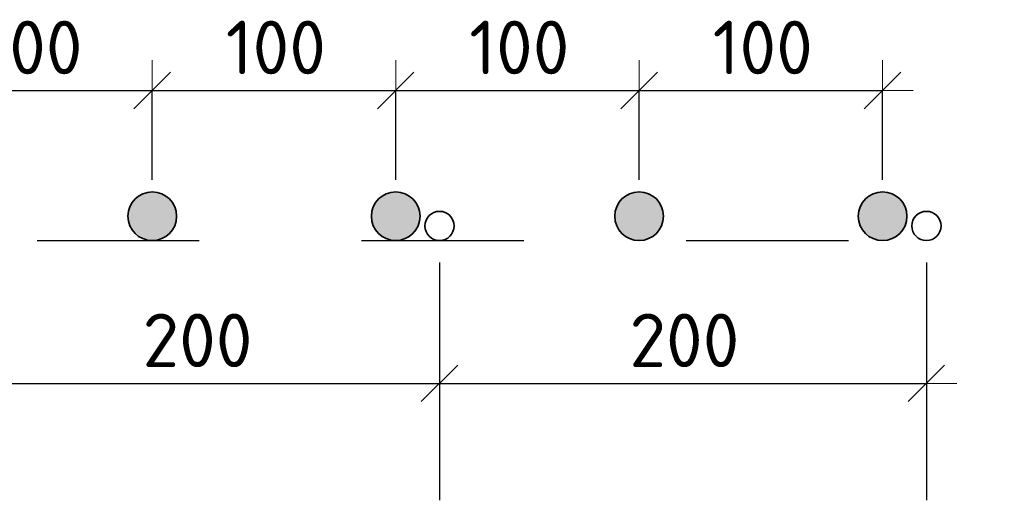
# Model space of a CAD drawing. Header units: metres. Extents: x -38 to 98, y -15 to 21.
# Tile 102 of 124: x 76.51 to 77.117, y 8.067 to 8.363. Entities that reach past the tile are written whole.
import ezdxf

# ---------------------------------------------------------------- set-up
doc = ezdxf.new("R2010")
doc.units = ezdxf.units.M
doc.header["$PDMODE"] = 65
doc.linetypes.add('______2', pattern=[0.0405, 0.03, -0.0105])
doc.layers.add('XR$3$_3898', color=7, linetype='Continuous')
doc.layers.add('XR$5$_3898', color=7, linetype='Continuous')
doc.layers.add('XR$3$Размерная линия_ общее', color=7, linetype='Continuous', lineweight=13)
doc.layers.add('XR$5$Размерная линия_ общее', color=7, linetype='Continuous', lineweight=13)
doc.styles.add('ISOCPEUR', font='txt')
doc.dimstyles.new('DIMSTYLE_8', dxfattribs={"dimtxt": 0.033, "dimasz": 0.0375, "dimexe": 0, "dimexo": 0, "dimgap": 0.0165, "dimtad": 2, "dimdec": 0, "dimlfac": 1000, "dimrnd": 1, "dimzin": 12, "dimdsep": 46, "dimtxsty": 'ISOCPEUR', "dimblk1": 'ALL_ML_STRICH', "dimblk2": 'ALL_ML_STRICH', "dimsah": 1, "dimcen": 0, "dimclrd": 7, "dimclre": 256, "dimclrt": 7, "dimadec": 0, "dimazin": 0, "dimtfac": 1, "dimtdec": 0, "dimtix": 1, "dimtmove": 2, "dimatfit": 3, "dimfxl": 0, "dimtzin": 0, "dimlwd": 0, "dimlwe": -3, "dimarcsym": 0})

# ---------------------------------------------------------------- blocks, each defined once
blk = doc.blocks.new('ALL_ML_STRICH')
at = {"color": 0, "linetype": 'ByBlock', "lineweight": -2}
for p, q in [((0, -0.5), (0, 0.5)), ((-0.3, -0.3), (0.3, 0.3)), ((-1, 0), (0.5, 0))]:
    blk.add_line(p, q, dxfattribs=at)
blk = doc.blocks.new('*D58')
at = {"layer": 'DEFPOINTS', "color": 7, "linetype": 'Continuous', "lineweight": 13, "transparency": 33554687}
for p in [(76.44196, 8.31961), (76.44196, 8.24218), (76.59196, 8.24218)]:
    blk.add_point(p, dxfattribs=at)
at = {"layer": 'XR$3$Размерная линия_ общее', "color": 253, "linetype": 'Continuous', "lineweight": -2, "true_color": 0xa0a0a0, "transparency": 33554687}
for p, q in [((76.44196, 8.26468), (76.44196, 8.31961)), ((76.59196, 8.26468), (76.59196, 8.31961))]:
    blk.add_line(p, q, dxfattribs=at)
at = {"layer": 'XR$3$Размерная линия_ общее', "color": 7, "linetype": 'Continuous', "lineweight": -2, "transparency": 33554687}
blk.add_line((76.44196, 8.31961), (76.59196, 8.31961), dxfattribs=at)
at = {"layer": 'XR$3$Размерная линия_ общее', "color": 7, "linetype": 'Continuous', "lineweight": 13, "transparency": 33554687, "xscale": 0.0375, "yscale": 0.0375, "zscale": 0.0375, "rotation": 180}
blk.add_blockref('ALL_ML_STRICH', (76.44196, 8.31961), dxfattribs=at)
at = {"layer": 'XR$3$Размерная линия_ общее', "color": 7, "linetype": 'Continuous', "lineweight": 13, "transparency": 33554687, "xscale": 0.0375, "yscale": 0.0375, "zscale": 0.0375}
blk.add_blockref('ALL_ML_STRICH', (76.59196, 8.31961), dxfattribs=at)
at = {"layer": 'XR$3$Размерная линия_ общее', "color": 7, "linetype": 'Continuous', "lineweight": 13, "transparency": 33554687, "insert": (76.48726, 8.36261), "char_height": 0.033, "width": 0.00165, "attachment_point": 1, "line_spacing_factor": 0.60241, "style": 'ISOCPEUR'}
blk.add_mtext('100', dxfattribs=at)
blk = doc.blocks.new('*D59')
at = {"layer": 'DEFPOINTS', "color": 7, "linetype": 'Continuous', "lineweight": 13, "transparency": 33554687}
for p in [(76.59196, 8.31961), (76.59196, 8.24218), (76.74196, 8.24218)]:
    blk.add_point(p, dxfattribs=at)
at = {"layer": 'XR$3$Размерная линия_ общее', "color": 253, "linetype": 'Continuous', "lineweight": -2, "true_color": 0xa0a0a0, "transparency": 33554687}
for p, q in [((76.59196, 8.26468), (76.59196, 8.31961)), ((76.74196, 8.26468), (76.74196, 8.31961))]:
    blk.add_line(p, q, dxfattribs=at)
at = {"layer": 'XR$3$Размерная линия_ общее', "color": 7, "linetype": 'Continuous', "lineweight": -2, "transparency": 33554687}
blk.add_line((76.59196, 8.31961), (76.74196, 8.31961), dxfattribs=at)
at = {"layer": 'XR$3$Размерная линия_ общее', "color": 7, "linetype": 'Continuous', "lineweight": 13, "transparency": 33554687, "xscale": 0.0375, "yscale": 0.0375, "zscale": 0.0375, "rotation": 180}
blk.add_blockref('ALL_ML_STRICH', (76.59196, 8.31961), dxfattribs=at)
at = {"layer": 'XR$3$Размерная линия_ общее', "color": 7, "linetype": 'Continuous', "lineweight": 13, "transparency": 33554687, "xscale": 0.0375, "yscale": 0.0375, "zscale": 0.0375}
blk.add_blockref('ALL_ML_STRICH', (76.74196, 8.31961), dxfattribs=at)
at = {"layer": 'XR$3$Размерная линия_ общее', "color": 7, "linetype": 'Continuous', "lineweight": 13, "transparency": 33554687, "insert": (76.63726, 8.36261), "char_height": 0.033, "width": 0.00165, "attachment_point": 1, "line_spacing_factor": 0.60241, "style": 'ISOCPEUR'}
blk.add_mtext('100', dxfattribs=at)
blk = doc.blocks.new('*D60')
at = {"layer": 'DEFPOINTS', "color": 7, "linetype": 'Continuous', "lineweight": 13, "transparency": 33554687}
for p in [(76.74196, 8.31961), (76.74196, 8.24218), (76.89196, 8.24218)]:
    blk.add_point(p, dxfattribs=at)
at = {"layer": 'XR$3$Размерная линия_ общее', "color": 253, "linetype": 'Continuous', "lineweight": -2, "true_color": 0xa0a0a0, "transparency": 33554687}
for p, q in [((76.74196, 8.26468), (76.74196, 8.31961)), ((76.89196, 8.26468), (76.89196, 8.31961))]:
    blk.add_line(p, q, dxfattribs=at)
at = {"layer": 'XR$3$Размерная линия_ общее', "color": 7, "linetype": 'Continuous', "lineweight": -2, "transparency": 33554687}
blk.add_line((76.74196, 8.31961), (76.89196, 8.31961), dxfattribs=at)
at = {"layer": 'XR$3$Размерная линия_ общее', "color": 7, "linetype": 'Continuous', "lineweight": 13, "transparency": 33554687, "xscale": 0.0375, "yscale": 0.0375, "zscale": 0.0375, "rotation": 180}
blk.add_blockref('ALL_ML_STRICH', (76.74196, 8.31961), dxfattribs=at)
at = {"layer": 'XR$3$Размерная линия_ общее', "color": 7, "linetype": 'Continuous', "lineweight": 13, "transparency": 33554687, "xscale": 0.0375, "yscale": 0.0375, "zscale": 0.0375}
blk.add_blockref('ALL_ML_STRICH', (76.89196, 8.31961), dxfattribs=at)
at = {"layer": 'XR$3$Размерная линия_ общее', "color": 7, "linetype": 'Continuous', "lineweight": 13, "transparency": 33554687, "insert": (76.78726, 8.36261), "char_height": 0.033, "width": 0.00165, "attachment_point": 1, "line_spacing_factor": 0.60241, "style": 'ISOCPEUR'}
blk.add_mtext('100', dxfattribs=at)
blk = doc.blocks.new('*D61')
at = {"layer": 'DEFPOINTS', "color": 7, "linetype": 'Continuous', "lineweight": 13, "transparency": 33554687}
for p in [(76.89196, 8.31961), (76.89196, 8.24218), (77.04196, 8.24218)]:
    blk.add_point(p, dxfattribs=at)
at = {"layer": 'XR$3$Размерная линия_ общее', "color": 253, "linetype": 'Continuous', "lineweight": -2, "true_color": 0xa0a0a0, "transparency": 33554687}
for p, q in [((76.89196, 8.26468), (76.89196, 8.31961)), ((77.04196, 8.26468), (77.04196, 8.31961))]:
    blk.add_line(p, q, dxfattribs=at)
at = {"layer": 'XR$3$Размерная линия_ общее', "color": 7, "linetype": 'Continuous', "lineweight": -2, "transparency": 33554687}
blk.add_line((76.89196, 8.31961), (77.04196, 8.31961), dxfattribs=at)
at = {"layer": 'XR$3$Размерная линия_ общее', "color": 7, "linetype": 'Continuous', "lineweight": 13, "transparency": 33554687, "xscale": 0.0375, "yscale": 0.0375, "zscale": 0.0375, "rotation": 180}
blk.add_blockref('ALL_ML_STRICH', (76.89196, 8.31961), dxfattribs=at)
at = {"layer": 'XR$3$Размерная линия_ общее', "color": 7, "linetype": 'Continuous', "lineweight": 13, "transparency": 33554687, "xscale": 0.0375, "yscale": 0.0375, "zscale": 0.0375}
blk.add_blockref('ALL_ML_STRICH', (77.04196, 8.31961), dxfattribs=at)
at = {"layer": 'XR$3$Размерная линия_ общее', "color": 7, "linetype": 'Continuous', "lineweight": 13, "transparency": 33554687, "insert": (76.93726, 8.36261), "char_height": 0.033, "width": 0.00165, "attachment_point": 1, "line_spacing_factor": 0.60241, "style": 'ISOCPEUR'}
blk.add_mtext('100', dxfattribs=at)
blk = doc.blocks.new('*D63')
at = {"layer": 'DEFPOINTS', "color": 7, "linetype": 'Continuous', "lineweight": 13, "transparency": 33554687}
for p in [(76.46896, 8.23618), (76.76896, 8.23618), (76.46896, 8.13924)]:
    blk.add_point(p, dxfattribs=at)
at = {"layer": 'XR$3$Размерная линия_ общее', "color": 253, "linetype": 'Continuous', "lineweight": -2, "true_color": 0xa0a0a0, "transparency": 33554687}
for p, q in [((76.46896, 8.21368), (76.46896, 8.13924)), ((76.76896, 8.21368), (76.76896, 8.13924))]:
    blk.add_line(p, q, dxfattribs=at)
at = {"layer": 'XR$3$Размерная линия_ общее', "color": 7, "linetype": 'Continuous', "lineweight": -2, "transparency": 33554687}
blk.add_line((76.46896, 8.13924), (76.76896, 8.13924), dxfattribs=at)
at = {"layer": 'XR$3$Размерная линия_ общее', "color": 7, "linetype": 'Continuous', "lineweight": 13, "transparency": 33554687, "xscale": 0.0375, "yscale": 0.0375, "zscale": 0.0375, "rotation": 180}
blk.add_blockref('ALL_ML_STRICH', (76.46896, 8.13924), dxfattribs=at)
at = {"layer": 'XR$3$Размерная линия_ общее', "color": 7, "linetype": 'Continuous', "lineweight": 13, "transparency": 33554687, "xscale": 0.0375, "yscale": 0.0375, "zscale": 0.0375}
blk.add_blockref('ALL_ML_STRICH', (76.76896, 8.13924), dxfattribs=at)
at = {"layer": 'XR$3$Размерная линия_ общее', "color": 7, "linetype": 'Continuous', "lineweight": 13, "transparency": 33554687, "insert": (76.58596, 8.18224), "char_height": 0.033, "width": 0.00165, "attachment_point": 1, "line_spacing_factor": 0.60241, "style": 'ISOCPEUR'}
blk.add_mtext('200', dxfattribs=at)
blk = doc.blocks.new('*D64')
at = {"layer": 'DEFPOINTS', "color": 7, "linetype": 'Continuous', "lineweight": 13, "transparency": 33554687}
for p in [(76.76896, 8.23618), (77.06896, 8.23618), (76.76896, 8.13924)]:
    blk.add_point(p, dxfattribs=at)
at = {"layer": 'XR$3$Размерная линия_ общее', "color": 253, "linetype": 'Continuous', "lineweight": -2, "true_color": 0xa0a0a0, "transparency": 33554687}
for p, q in [((76.76896, 8.21368), (76.76896, 8.13924)), ((77.06896, 8.21368), (77.06896, 8.13924))]:
    blk.add_line(p, q, dxfattribs=at)
at = {"layer": 'XR$3$Размерная линия_ общее', "color": 7, "linetype": 'Continuous', "lineweight": -2, "transparency": 33554687}
blk.add_line((76.76896, 8.13924), (77.06896, 8.13924), dxfattribs=at)
at = {"layer": 'XR$3$Размерная линия_ общее', "color": 7, "linetype": 'Continuous', "lineweight": 13, "transparency": 33554687, "xscale": 0.0375, "yscale": 0.0375, "zscale": 0.0375, "rotation": 180}
blk.add_blockref('ALL_ML_STRICH', (76.76896, 8.13924), dxfattribs=at)
at = {"layer": 'XR$3$Размерная линия_ общее', "color": 7, "linetype": 'Continuous', "lineweight": 13, "transparency": 33554687, "xscale": 0.0375, "yscale": 0.0375, "zscale": 0.0375}
blk.add_blockref('ALL_ML_STRICH', (77.06896, 8.13924), dxfattribs=at)
at = {"layer": 'XR$3$Размерная линия_ общее', "color": 7, "linetype": 'Continuous', "lineweight": 13, "transparency": 33554687, "insert": (76.88596, 8.18224), "char_height": 0.033, "width": 0.00165, "attachment_point": 1, "line_spacing_factor": 0.60241, "style": 'ISOCPEUR'}
blk.add_mtext('200', dxfattribs=at)
blk = doc.blocks.new('*D382')
at = {"layer": 'DEFPOINTS', "color": 7, "linetype": 'Continuous', "lineweight": 13, "transparency": 33554687}
for p in [(76.44196, 8.31961), (76.44196, 8.24218), (76.59196, 8.24218)]:
    blk.add_point(p, dxfattribs=at)
at = {"layer": 'XR$5$Размерная линия_ общее', "color": 253, "linetype": 'Continuous', "lineweight": -2, "true_color": 0xa0a0a0, "transparency": 33554687}
for p, q in [((76.44196, 8.26468), (76.44196, 8.31961)), ((76.59196, 8.26468), (76.59196, 8.31961))]:
    blk.add_line(p, q, dxfattribs=at)
at = {"layer": 'XR$5$Размерная линия_ общее', "color": 7, "linetype": 'Continuous', "lineweight": -2, "transparency": 33554687}
blk.add_line((76.44196, 8.31961), (76.59196, 8.31961), dxfattribs=at)
at = {"layer": 'XR$5$Размерная линия_ общее', "color": 7, "linetype": 'Continuous', "lineweight": 13, "transparency": 33554687, "xscale": 0.0375, "yscale": 0.0375, "zscale": 0.0375, "rotation": 180}
blk.add_blockref('ALL_ML_STRICH', (76.44196, 8.31961), dxfattribs=at)
at = {"layer": 'XR$5$Размерная линия_ общее', "color": 7, "linetype": 'Continuous', "lineweight": 13, "transparency": 33554687, "xscale": 0.0375, "yscale": 0.0375, "zscale": 0.0375}
blk.add_blockref('ALL_ML_STRICH', (76.59196, 8.31961), dxfattribs=at)
at = {"layer": 'XR$5$Размерная линия_ общее', "color": 7, "linetype": 'Continuous', "lineweight": 13, "transparency": 33554687, "insert": (76.48726, 8.36261), "char_height": 0.033, "width": 0.00165, "attachment_point": 1, "line_spacing_factor": 0.60241, "style": 'ISOCPEUR'}
blk.add_mtext('100', dxfattribs=at)
blk = doc.blocks.new('*D383')
at = {"layer": 'DEFPOINTS', "color": 7, "linetype": 'Continuous', "lineweight": 13, "transparency": 33554687}
for p in [(76.59196, 8.31961), (76.59196, 8.24218), (76.74196, 8.24218)]:
    blk.add_point(p, dxfattribs=at)
at = {"layer": 'XR$5$Размерная линия_ общее', "color": 253, "linetype": 'Continuous', "lineweight": -2, "true_color": 0xa0a0a0, "transparency": 33554687}
for p, q in [((76.59196, 8.26468), (76.59196, 8.31961)), ((76.74196, 8.26468), (76.74196, 8.31961))]:
    blk.add_line(p, q, dxfattribs=at)
at = {"layer": 'XR$5$Размерная линия_ общее', "color": 7, "linetype": 'Continuous', "lineweight": -2, "transparency": 33554687}
blk.add_line((76.59196, 8.31961), (76.74196, 8.31961), dxfattribs=at)
at = {"layer": 'XR$5$Размерная линия_ общее', "color": 7, "linetype": 'Continuous', "lineweight": 13, "transparency": 33554687, "xscale": 0.0375, "yscale": 0.0375, "zscale": 0.0375, "rotation": 180}
blk.add_blockref('ALL_ML_STRICH', (76.59196, 8.31961), dxfattribs=at)
at = {"layer": 'XR$5$Размерная линия_ общее', "color": 7, "linetype": 'Continuous', "lineweight": 13, "transparency": 33554687, "xscale": 0.0375, "yscale": 0.0375, "zscale": 0.0375}
blk.add_blockref('ALL_ML_STRICH', (76.74196, 8.31961), dxfattribs=at)
at = {"layer": 'XR$5$Размерная линия_ общее', "color": 7, "linetype": 'Continuous', "lineweight": 13, "transparency": 33554687, "insert": (76.63726, 8.36261), "char_height": 0.033, "width": 0.00165, "attachment_point": 1, "line_spacing_factor": 0.60241, "style": 'ISOCPEUR'}
blk.add_mtext('100', dxfattribs=at)
blk = doc.blocks.new('*D384')
at = {"layer": 'DEFPOINTS', "color": 7, "linetype": 'Continuous', "lineweight": 13, "transparency": 33554687}
for p in [(76.74196, 8.31961), (76.74196, 8.24218), (76.89196, 8.24218)]:
    blk.add_point(p, dxfattribs=at)
at = {"layer": 'XR$5$Размерная линия_ общее', "color": 253, "linetype": 'Continuous', "lineweight": -2, "true_color": 0xa0a0a0, "transparency": 33554687}
for p, q in [((76.74196, 8.26468), (76.74196, 8.31961)), ((76.89196, 8.26468), (76.89196, 8.31961))]:
    blk.add_line(p, q, dxfattribs=at)
at = {"layer": 'XR$5$Размерная линия_ общее', "color": 7, "linetype": 'Continuous', "lineweight": -2, "transparency": 33554687}
blk.add_line((76.74196, 8.31961), (76.89196, 8.31961), dxfattribs=at)
at = {"layer": 'XR$5$Размерная линия_ общее', "color": 7, "linetype": 'Continuous', "lineweight": 13, "transparency": 33554687, "xscale": 0.0375, "yscale": 0.0375, "zscale": 0.0375, "rotation": 180}
blk.add_blockref('ALL_ML_STRICH', (76.74196, 8.31961), dxfattribs=at)
at = {"layer": 'XR$5$Размерная линия_ общее', "color": 7, "linetype": 'Continuous', "lineweight": 13, "transparency": 33554687, "xscale": 0.0375, "yscale": 0.0375, "zscale": 0.0375}
blk.add_blockref('ALL_ML_STRICH', (76.89196, 8.31961), dxfattribs=at)
at = {"layer": 'XR$5$Размерная линия_ общее', "color": 7, "linetype": 'Continuous', "lineweight": 13, "transparency": 33554687, "insert": (76.78726, 8.36261), "char_height": 0.033, "width": 0.00165, "attachment_point": 1, "line_spacing_factor": 0.60241, "style": 'ISOCPEUR'}
blk.add_mtext('100', dxfattribs=at)
blk = doc.blocks.new('*D385')
at = {"layer": 'DEFPOINTS', "color": 7, "linetype": 'Continuous', "lineweight": 13, "transparency": 33554687}
for p in [(76.89196, 8.31961), (76.89196, 8.24218), (77.04196, 8.24218)]:
    blk.add_point(p, dxfattribs=at)
at = {"layer": 'XR$5$Размерная линия_ общее', "color": 253, "linetype": 'Continuous', "lineweight": -2, "true_color": 0xa0a0a0, "transparency": 33554687}
for p, q in [((76.89196, 8.26468), (76.89196, 8.31961)), ((77.04196, 8.26468), (77.04196, 8.31961))]:
    blk.add_line(p, q, dxfattribs=at)
at = {"layer": 'XR$5$Размерная линия_ общее', "color": 7, "linetype": 'Continuous', "lineweight": -2, "transparency": 33554687}
blk.add_line((76.89196, 8.31961), (77.04196, 8.31961), dxfattribs=at)
at = {"layer": 'XR$5$Размерная линия_ общее', "color": 7, "linetype": 'Continuous', "lineweight": 13, "transparency": 33554687, "xscale": 0.0375, "yscale": 0.0375, "zscale": 0.0375, "rotation": 180}
blk.add_blockref('ALL_ML_STRICH', (76.89196, 8.31961), dxfattribs=at)
at = {"layer": 'XR$5$Размерная линия_ общее', "color": 7, "linetype": 'Continuous', "lineweight": 13, "transparency": 33554687, "xscale": 0.0375, "yscale": 0.0375, "zscale": 0.0375}
blk.add_blockref('ALL_ML_STRICH', (77.04196, 8.31961), dxfattribs=at)
at = {"layer": 'XR$5$Размерная линия_ общее', "color": 7, "linetype": 'Continuous', "lineweight": 13, "transparency": 33554687, "insert": (76.93726, 8.36261), "char_height": 0.033, "width": 0.00165, "attachment_point": 1, "line_spacing_factor": 0.60241, "style": 'ISOCPEUR'}
blk.add_mtext('100', dxfattribs=at)
blk = doc.blocks.new('*D387')
at = {"layer": 'DEFPOINTS', "color": 7, "linetype": 'Continuous', "lineweight": 13, "transparency": 33554687}
for p in [(76.46896, 8.23618), (76.76896, 8.23618), (76.46896, 8.13924)]:
    blk.add_point(p, dxfattribs=at)
at = {"layer": 'XR$5$Размерная линия_ общее', "color": 253, "linetype": 'Continuous', "lineweight": -2, "true_color": 0xa0a0a0, "transparency": 33554687}
for p, q in [((76.46896, 8.21368), (76.46896, 8.13924)), ((76.76896, 8.21368), (76.76896, 8.13924))]:
    blk.add_line(p, q, dxfattribs=at)
at = {"layer": 'XR$5$Размерная линия_ общее', "color": 7, "linetype": 'Continuous', "lineweight": -2, "transparency": 33554687}
blk.add_line((76.46896, 8.13924), (76.76896, 8.13924), dxfattribs=at)
at = {"layer": 'XR$5$Размерная линия_ общее', "color": 7, "linetype": 'Continuous', "lineweight": 13, "transparency": 33554687, "xscale": 0.0375, "yscale": 0.0375, "zscale": 0.0375, "rotation": 180}
blk.add_blockref('ALL_ML_STRICH', (76.46896, 8.13924), dxfattribs=at)
at = {"layer": 'XR$5$Размерная линия_ общее', "color": 7, "linetype": 'Continuous', "lineweight": 13, "transparency": 33554687, "xscale": 0.0375, "yscale": 0.0375, "zscale": 0.0375}
blk.add_blockref('ALL_ML_STRICH', (76.76896, 8.13924), dxfattribs=at)
at = {"layer": 'XR$5$Размерная линия_ общее', "color": 7, "linetype": 'Continuous', "lineweight": 13, "transparency": 33554687, "insert": (76.58596, 8.18224), "char_height": 0.033, "width": 0.00165, "attachment_point": 1, "line_spacing_factor": 0.60241, "style": 'ISOCPEUR'}
blk.add_mtext('200', dxfattribs=at)
blk = doc.blocks.new('*D388')
at = {"layer": 'DEFPOINTS', "color": 7, "linetype": 'Continuous', "lineweight": 13, "transparency": 33554687}
for p in [(76.76896, 8.23618), (77.06896, 8.23618), (76.76896, 8.13924)]:
    blk.add_point(p, dxfattribs=at)
at = {"layer": 'XR$5$Размерная линия_ общее', "color": 253, "linetype": 'Continuous', "lineweight": -2, "true_color": 0xa0a0a0, "transparency": 33554687}
for p, q in [((76.76896, 8.21368), (76.76896, 8.13924)), ((77.06896, 8.21368), (77.06896, 8.13924))]:
    blk.add_line(p, q, dxfattribs=at)
at = {"layer": 'XR$5$Размерная линия_ общее', "color": 7, "linetype": 'Continuous', "lineweight": -2, "transparency": 33554687}
blk.add_line((76.76896, 8.13924), (77.06896, 8.13924), dxfattribs=at)
at = {"layer": 'XR$5$Размерная линия_ общее', "color": 7, "linetype": 'Continuous', "lineweight": 13, "transparency": 33554687, "xscale": 0.0375, "yscale": 0.0375, "zscale": 0.0375, "rotation": 180}
blk.add_blockref('ALL_ML_STRICH', (76.76896, 8.13924), dxfattribs=at)
at = {"layer": 'XR$5$Размерная линия_ общее', "color": 7, "linetype": 'Continuous', "lineweight": 13, "transparency": 33554687, "xscale": 0.0375, "yscale": 0.0375, "zscale": 0.0375}
blk.add_blockref('ALL_ML_STRICH', (77.06896, 8.13924), dxfattribs=at)
at = {"layer": 'XR$5$Размерная линия_ общее', "color": 7, "linetype": 'Continuous', "lineweight": 13, "transparency": 33554687, "insert": (76.88596, 8.18224), "char_height": 0.033, "width": 0.00165, "attachment_point": 1, "line_spacing_factor": 0.60241, "style": 'ISOCPEUR'}
blk.add_mtext('200', dxfattribs=at)

msp = doc.modelspace()

# ---------------------------------------------------------------- hatches: boundary and pattern name
at = {"linetype": 'Continuous', "lineweight": 25, "true_color": 0xa2a2a2, "transparency": 33554687}
for points in [[(76.60386, 8.25131), (76.60257, 8.25278), (76.6011, 8.25408), (76.59946, 8.25517), (76.5977, 8.25603), (76.59585, 8.25667), (76.59392, 8.25705), (76.59196, 8.25718), (76.59001, 8.25705), (76.58808, 8.25667), (76.58622, 8.25603), (76.58446, 8.25517), (76.58283, 8.25408), (76.58136, 8.25278), (76.58006, 8.25131), (76.57897, 8.24968), (76.57811, 8.24792), (76.57748, 8.24606), (76.57709, 8.24413), (76.57696, 8.24218), (76.57709, 8.24022), (76.57748, 8.23829), (76.57811, 8.23644), (76.57897, 8.23468), (76.58006, 8.23305), (76.58136, 8.23157), (76.58283, 8.23028), (76.58446, 8.22919), (76.58622, 8.22832), (76.58808, 8.22769), (76.59001, 8.2273), (76.59196, 8.22718), (76.59392, 8.2273), (76.59585, 8.22769), (76.5977, 8.22832), (76.59946, 8.22919), (76.6011, 8.23028), (76.60257, 8.23157), (76.60386, 8.23305), (76.60495, 8.23468), (76.60582, 8.23644), (76.60645, 8.23829), (76.60684, 8.24022), (76.60696, 8.24218), (76.60684, 8.24413), (76.60645, 8.24606), (76.60582, 8.24792), (76.60495, 8.24968)], [(76.60386, 8.25131), (76.60257, 8.25278), (76.6011, 8.25408), (76.59946, 8.25517), (76.5977, 8.25603), (76.59585, 8.25667), (76.59392, 8.25705), (76.59196, 8.25718), (76.59001, 8.25705), (76.58808, 8.25667), (76.58622, 8.25603), (76.58446, 8.25517), (76.58283, 8.25408), (76.58136, 8.25278), (76.58006, 8.25131), (76.57897, 8.24968), (76.57811, 8.24792), (76.57748, 8.24606), (76.57709, 8.24413), (76.57696, 8.24218), (76.57709, 8.24022), (76.57748, 8.23829), (76.57811, 8.23644), (76.57897, 8.23468), (76.58006, 8.23305), (76.58136, 8.23157), (76.58283, 8.23028), (76.58446, 8.22919), (76.58622, 8.22832), (76.58808, 8.22769), (76.59001, 8.2273), (76.59196, 8.22718), (76.59392, 8.2273), (76.59585, 8.22769), (76.5977, 8.22832), (76.59946, 8.22919), (76.6011, 8.23028), (76.60257, 8.23157), (76.60386, 8.23305), (76.60495, 8.23468), (76.60582, 8.23644), (76.60645, 8.23829), (76.60684, 8.24022), (76.60696, 8.24218), (76.60684, 8.24413), (76.60645, 8.24606), (76.60582, 8.24792), (76.60495, 8.24968)], [(76.75386, 8.25131), (76.75257, 8.25278), (76.7511, 8.25408), (76.74946, 8.25517), (76.7477, 8.25603), (76.74585, 8.25667), (76.74392, 8.25705), (76.74196, 8.25718), (76.74001, 8.25705), (76.73808, 8.25667), (76.73622, 8.25603), (76.73446, 8.25517), (76.73283, 8.25408), (76.73136, 8.25278), (76.73006, 8.25131), (76.72897, 8.24968), (76.72811, 8.24792), (76.72748, 8.24606), (76.72709, 8.24413), (76.72696, 8.24218), (76.72709, 8.24022), (76.72748, 8.23829), (76.72811, 8.23644), (76.72897, 8.23468), (76.73006, 8.23305), (76.73136, 8.23157), (76.73283, 8.23028), (76.73446, 8.22919), (76.73622, 8.22832), (76.73808, 8.22769), (76.74001, 8.2273), (76.74196, 8.22718), (76.74392, 8.2273), (76.74585, 8.22769), (76.7477, 8.22832), (76.74946, 8.22919), (76.7511, 8.23028), (76.75257, 8.23157), (76.75386, 8.23305), (76.75495, 8.23468), (76.75582, 8.23644), (76.75645, 8.23829), (76.75684, 8.24022), (76.75696, 8.24218), (76.75684, 8.24413), (76.75645, 8.24606), (76.75582, 8.24792), (76.75495, 8.24968)], [(76.75386, 8.25131), (76.75257, 8.25278), (76.7511, 8.25408), (76.74946, 8.25517), (76.7477, 8.25603), (76.74585, 8.25667), (76.74392, 8.25705), (76.74196, 8.25718), (76.74001, 8.25705), (76.73808, 8.25667), (76.73622, 8.25603), (76.73446, 8.25517), (76.73283, 8.25408), (76.73136, 8.25278), (76.73006, 8.25131), (76.72897, 8.24968), (76.72811, 8.24792), (76.72748, 8.24606), (76.72709, 8.24413), (76.72696, 8.24218), (76.72709, 8.24022), (76.72748, 8.23829), (76.72811, 8.23644), (76.72897, 8.23468), (76.73006, 8.23305), (76.73136, 8.23157), (76.73283, 8.23028), (76.73446, 8.22919), (76.73622, 8.22832), (76.73808, 8.22769), (76.74001, 8.2273), (76.74196, 8.22718), (76.74392, 8.2273), (76.74585, 8.22769), (76.7477, 8.22832), (76.74946, 8.22919), (76.7511, 8.23028), (76.75257, 8.23157), (76.75386, 8.23305), (76.75495, 8.23468), (76.75582, 8.23644), (76.75645, 8.23829), (76.75684, 8.24022), (76.75696, 8.24218), (76.75684, 8.24413), (76.75645, 8.24606), (76.75582, 8.24792), (76.75495, 8.24968)], [(76.90386, 8.25131), (76.90257, 8.25278), (76.9011, 8.25408), (76.89946, 8.25517), (76.8977, 8.25603), (76.89585, 8.25667), (76.89392, 8.25705), (76.89196, 8.25718), (76.89001, 8.25705), (76.88808, 8.25667), (76.88622, 8.25603), (76.88446, 8.25517), (76.88283, 8.25408), (76.88136, 8.25278), (76.88006, 8.25131), (76.87897, 8.24968), (76.87811, 8.24792), (76.87748, 8.24606), (76.87709, 8.24413), (76.87696, 8.24218), (76.87709, 8.24022), (76.87748, 8.23829), (76.87811, 8.23644), (76.87897, 8.23468), (76.88006, 8.23305), (76.88136, 8.23157), (76.88283, 8.23028), (76.88446, 8.22919), (76.88622, 8.22832), (76.88808, 8.22769), (76.89001, 8.2273), (76.89196, 8.22718), (76.89392, 8.2273), (76.89585, 8.22769), (76.8977, 8.22832), (76.89946, 8.22919), (76.9011, 8.23028), (76.90257, 8.23157), (76.90386, 8.23305), (76.90495, 8.23468), (76.90582, 8.23644), (76.90645, 8.23829), (76.90684, 8.24022), (76.90696, 8.24218), (76.90684, 8.24413), (76.90645, 8.24606), (76.90582, 8.24792), (76.90495, 8.24968)], [(76.90386, 8.25131), (76.90257, 8.25278), (76.9011, 8.25408), (76.89946, 8.25517), (76.8977, 8.25603), (76.89585, 8.25667), (76.89392, 8.25705), (76.89196, 8.25718), (76.89001, 8.25705), (76.88808, 8.25667), (76.88622, 8.25603), (76.88446, 8.25517), (76.88283, 8.25408), (76.88136, 8.25278), (76.88006, 8.25131), (76.87897, 8.24968), (76.87811, 8.24792), (76.87748, 8.24606), (76.87709, 8.24413), (76.87696, 8.24218), (76.87709, 8.24022), (76.87748, 8.23829), (76.87811, 8.23644), (76.87897, 8.23468), (76.88006, 8.23305), (76.88136, 8.23157), (76.88283, 8.23028), (76.88446, 8.22919), (76.88622, 8.22832), (76.88808, 8.22769), (76.89001, 8.2273), (76.89196, 8.22718), (76.89392, 8.2273), (76.89585, 8.22769), (76.8977, 8.22832), (76.89946, 8.22919), (76.9011, 8.23028), (76.90257, 8.23157), (76.90386, 8.23305), (76.90495, 8.23468), (76.90582, 8.23644), (76.90645, 8.23829), (76.90684, 8.24022), (76.90696, 8.24218), (76.90684, 8.24413), (76.90645, 8.24606), (76.90582, 8.24792), (76.90495, 8.24968)], [(77.05386, 8.25131), (77.05257, 8.25278), (77.0511, 8.25408), (77.04946, 8.25517), (77.0477, 8.25603), (77.04585, 8.25667), (77.04392, 8.25705), (77.04196, 8.25718), (77.04001, 8.25705), (77.03808, 8.25667), (77.03622, 8.25603), (77.03446, 8.25517), (77.03283, 8.25408), (77.03136, 8.25278), (77.03006, 8.25131), (77.02897, 8.24968), (77.02811, 8.24792), (77.02748, 8.24606), (77.02709, 8.24413), (77.02696, 8.24218), (77.02709, 8.24022), (77.02748, 8.23829), (77.02811, 8.23644), (77.02897, 8.23468), (77.03006, 8.23305), (77.03136, 8.23157), (77.03283, 8.23028), (77.03446, 8.22919), (77.03622, 8.22832), (77.03808, 8.22769), (77.04001, 8.2273), (77.04196, 8.22718), (77.04392, 8.2273), (77.04585, 8.22769), (77.0477, 8.22832), (77.04946, 8.22919), (77.0511, 8.23028), (77.05257, 8.23157), (77.05386, 8.23305), (77.05495, 8.23468), (77.05582, 8.23644), (77.05645, 8.23829), (77.05684, 8.24022), (77.05696, 8.24218), (77.05684, 8.24413), (77.05645, 8.24606), (77.05582, 8.24792), (77.05495, 8.24968)], [(77.05386, 8.25131), (77.05257, 8.25278), (77.0511, 8.25408), (77.04946, 8.25517), (77.0477, 8.25603), (77.04585, 8.25667), (77.04392, 8.25705), (77.04196, 8.25718), (77.04001, 8.25705), (77.03808, 8.25667), (77.03622, 8.25603), (77.03446, 8.25517), (77.03283, 8.25408), (77.03136, 8.25278), (77.03006, 8.25131), (77.02897, 8.24968), (77.02811, 8.24792), (77.02748, 8.24606), (77.02709, 8.24413), (77.02696, 8.24218), (77.02709, 8.24022), (77.02748, 8.23829), (77.02811, 8.23644), (77.02897, 8.23468), (77.03006, 8.23305), (77.03136, 8.23157), (77.03283, 8.23028), (77.03446, 8.22919), (77.03622, 8.22832), (77.03808, 8.22769), (77.04001, 8.2273), (77.04196, 8.22718), (77.04392, 8.2273), (77.04585, 8.22769), (77.0477, 8.22832), (77.04946, 8.22919), (77.0511, 8.23028), (77.05257, 8.23157), (77.05386, 8.23305), (77.05495, 8.23468), (77.05582, 8.23644), (77.05645, 8.23829), (77.05684, 8.24022), (77.05696, 8.24218), (77.05684, 8.24413), (77.05645, 8.24606), (77.05582, 8.24792), (77.05495, 8.24968)]]:
    msp.add_hatch(color=253, dxfattribs=at).paths.add_polyline_path(points)

# ---------------------------------------------------------------- linework, layer by layer
at = {"color": 8, "linetype": '______2', "lineweight": -3, "true_color": 0x737373, "transparency": 33554687}
msp.add_line((76.12096, 8.22718), (77.11696, 8.22718), dxfattribs=at)
msp.add_line((76.12096, 8.22718), (77.11696, 8.22718), dxfattribs=at)
at = {"layer": 'XR$3$_3898', "color": 7, "linetype": 'Continuous', "lineweight": 35, "transparency": 33554687}
for centre, radius in [((76.59196, 8.24218), 0.015), ((76.74196, 8.24218), 0.015), ((76.89196, 8.24218), 0.015), ((77.04196, 8.24218), 0.015), ((76.76896, 8.23618), 0.009), ((77.06896, 8.23618), 0.009)]:
    msp.add_circle(centre, radius, dxfattribs=at)
at = {"layer": 'XR$3$Размерная линия_ общее', "color": 253, "linetype": 'Continuous', "lineweight": -3, "true_color": 0xa0a0a0, "transparency": 33554687}
for p, q in [((76.76896, 8.13924), (76.76896, 8.06724)), ((77.06896, 8.13924), (77.06896, 8.06724))]:
    msp.add_line(p, q, dxfattribs=at)
at = {"layer": 'XR$5$_3898', "color": 7, "linetype": 'Continuous', "lineweight": 35, "transparency": 33554687}
for centre, radius in [((76.59196, 8.24218), 0.015), ((76.74196, 8.24218), 0.015), ((76.89196, 8.24218), 0.015), ((77.04196, 8.24218), 0.015), ((76.76896, 8.23618), 0.009), ((77.06896, 8.23618), 0.009)]:
    msp.add_circle(centre, radius, dxfattribs=at)
at = {"layer": 'XR$5$Размерная линия_ общее', "color": 253, "linetype": 'Continuous', "lineweight": -3, "true_color": 0xa0a0a0, "transparency": 33554687}
for p, q in [((76.76896, 8.13924), (76.76896, 8.06724)), ((77.06896, 8.13924), (77.06896, 8.06724))]:
    msp.add_line(p, q, dxfattribs=at)

# ---------------------------------------------------------------- dimensions: what is measured, and where the dimension line sits
at = {"layer": 'XR$3$Размерная линия_ общее', "color": 7, "linetype": 'Continuous', "lineweight": 13, "transparency": 33554687}
for base, p1, p2, text, picture, middle in [((76.59196, 8.31961), (76.44196, 8.26468), (76.59196, 8.26468), '100', '*D58', (76.51696, 8.33611)), ((76.74196, 8.31961), (76.59196, 8.26468), (76.74196, 8.26468), '100', '*D59', (76.66696, 8.33611)), ((76.89196, 8.31961), (76.74196, 8.26468), (76.89196, 8.26468), '100', '*D60', (76.81696, 8.33611)), ((77.04196, 8.31961), (76.89196, 8.26468), (77.04196, 8.26468), '100', '*D61', (76.96696, 8.33611)), ((76.76896, 8.13924), (76.46896, 8.21368), (76.76896, 8.21368), '200', '*D63', (76.61896, 8.15574)), ((77.06896, 8.13924), (76.76896, 8.21368), (77.06896, 8.21368), '200', '*D64', (76.91896, 8.15574))]:
    dim = msp.add_linear_dim(base=base, p1=p1, p2=p2, text=text, dimstyle='DIMSTYLE_8', override={"dimpost": '<>', "dimclrd": 7, "dimclre": 253, "dimclrt": 7, "dimlwd": 0, "dimlwe": 65533}, dxfattribs=at)
    dim.commit()
    dim.dimension.update_dxf_attribs({"geometry": picture, "text_midpoint": middle, "dimtype": 160})
at = {"layer": 'XR$5$Размерная линия_ общее', "color": 7, "linetype": 'Continuous', "lineweight": 13, "transparency": 33554687}
for base, p1, p2, text, picture, middle in [((76.59196, 8.31961), (76.44196, 8.26468), (76.59196, 8.26468), '100', '*D382', (76.51696, 8.33611)), ((76.74196, 8.31961), (76.59196, 8.26468), (76.74196, 8.26468), '100', '*D383', (76.66696, 8.33611)), ((76.89196, 8.31961), (76.74196, 8.26468), (76.89196, 8.26468), '100', '*D384', (76.81696, 8.33611)), ((77.04196, 8.31961), (76.89196, 8.26468), (77.04196, 8.26468), '100', '*D385', (76.96696, 8.33611)), ((76.76896, 8.13924), (76.46896, 8.21368), (76.76896, 8.21368), '200', '*D387', (76.61896, 8.15574)), ((77.06896, 8.13924), (76.76896, 8.21368), (77.06896, 8.21368), '200', '*D388', (76.91896, 8.15574))]:
    dim = msp.add_linear_dim(base=base, p1=p1, p2=p2, text=text, dimstyle='DIMSTYLE_8', override={"dimpost": '<>', "dimclrd": 7, "dimclre": 253, "dimclrt": 7, "dimlwd": 0, "dimlwe": 65533}, dxfattribs=at)
    dim.commit()
    dim.dimension.update_dxf_attribs({"geometry": picture, "text_midpoint": middle, "dimtype": 160})

doc.saveas('drawing.dxf')
